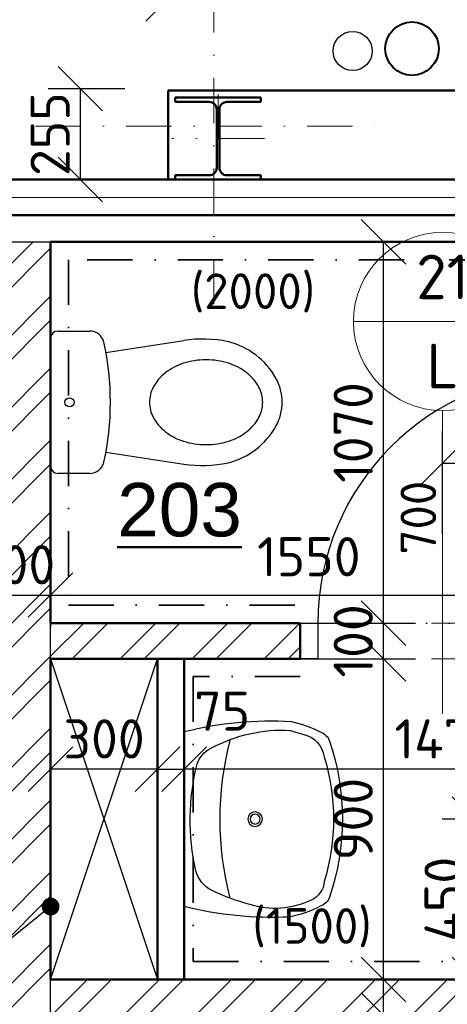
# Model space of a CAD drawing. Header units: millimetres. Extents: x -118752 to 407724, y -73278 to 155058.
# Tile 70 of 256: x 90888 to 92088, y 16853 to 19617. Entities that reach past the tile are written whole.
import ezdxf
from ezdxf.enums import TextEntityAlignment as Align

# ---------------------------------------------------------------- set-up
doc = ezdxf.new("R2010")
doc.units = ezdxf.units.MM
doc.header["$LTSCALE"] = 10
for name, pattern in [('DASHDOT', [25.4, 12.7, -6.35, 0, -6.35]), ('DIVIDE', [31.75, 12.7, -6.35, 0, -6.35, 0, -6.35]), ('DOT', [6.35, 0, -6.35])]:
    doc.linetypes.add(name, pattern=pattern)
for name, color, linetype in [('CA_2D-WC (65x40)', 7, 'Continuous'), ('CA_umyvadlo 1 (55x45)', 7, 'Continuous'), ('IN_SANITA', 7, 'Continuous')]:
    doc.layers.add(name, color=color, linetype=linetype)
for name, color, linetype, lineweight in [('CKBUBLINY', 1, 'Continuous', 18), ('CKBUBLINY_POPIS', 3, 'Continuous', 25), ('CKDVERE_', 7, 'Continuous', 25), ('CKDVERE_NADROVINOU', 1, 'DASHDOT', 18), ('CKDVERE_OSY', 1, 'Continuous', 18), ('CKDVERE_POPIS', 3, 'Continuous', 25), ('CKDVERE_ZARUBNE_RAM', 5, 'Continuous', 25), ('CKIZOLACE', 1, 'Continuous', 18), ('CKKOTY', 3, 'Continuous', 25), ('CKOBKLAD_POPIS', 3, 'Continuous', 25), ('CKPOPISM', 6, 'Continuous', 50), ('CKRASTR', 7, 'DASHDOT', 15), ('CKSTENY_PODROVINOU', 7, 'Continuous', 25), ('CKSTENY_REZ', 6, 'Continuous', 50), ('CKTEXTY_MALE', 3, 'Continuous', 18), ('CSPROFILY_OSY', 1, 'DASHDOT', 18), ('CSPROFILY_REZY', 4, 'Continuous', 50), ('obklady', 4, 'DASHDOT', 35), ('pohledy', 7, 'Continuous', 25), ('srafy', 7, 'Continuous', 18), ('UT-zařízení', 7, 'Continuous', 30), ('ZTI-DEŠŤOVÁ-KANALIZACE', 210, 'KANALIZACE', 40)]:
    doc.layers.add(name, color=color, linetype=linetype, lineweight=lineweight)
doc.layers.add('CKDVERE_DORAZ', color=7, linetype='DOT', lineweight=25, plot=False)
doc.styles.add('Arial', font='arial.ttf', dxfattribs={"width": 0.8})
doc.styles.get("Standard").update_dxf_attribs({"font": 'isocpeur.ttf'})
doc.linetypes.add('IZOLACE_POLYSTYREN_PENOVY', pattern='A,0.001,[228,CADKON.SHX,S=0.1,R=0,X=0,Y=0],-2', length=2.001)
doc.linetypes.add('KANALIZACE', pattern='A,30,-3.5,["C",Standard,S=2.54,R=0,X=-3.81,Y=-1.27],-0.001', length=33.501)
doc.dimstyles.new('CADKON', dxfattribs={"dimscale": 50, "dimtxt": 2.2, "dimasz": 2.5, "dimexe": 1.8, "dimexo": 5, "dimgap": 0.6, "dimtad": 1, "dimrnd": 1, "dimtxsty": 'Standard', "dimblk1": 'OBLIQUE', "dimblk2": 'OBLIQUE', "dimsah": 1, "dimcen": 2.5, "dimadec": 1, "dimazin": 2, "dimtfac": 1, "dimtdec": 4, "dimtix": 1, "dimtmove": 2, "dimatfit": 3, "dimldrblk": 'OPEN30', "dimfxl": 5, "dimfxlon": 1, "dimtolj": 1, "dimarcsym": 0})
doc.dimstyles.new('CADKON$7', dxfattribs={"dimscale": 100, "dimtxt": 2.5, "dimasz": 2.5, "dimexe": 1.8, "dimexo": 5, "dimgap": 0.6, "dimtad": 1, "dimrnd": 1, "dimtxsty": 'Standard', "dimblk1": 'OBLIQUE', "dimblk2": 'OBLIQUE', "dimsah": 1, "dimcen": 2.5, "dimadec": 1, "dimazin": 2, "dimtfac": 1, "dimtdec": 4, "dimtix": 1, "dimtmove": 0, "dimatfit": 3, "dimldrblk": 'DOTSMALL', "dimfxl": 5, "dimfxlon": 1, "dimtfill": 1, "dimtolj": 1, "dimarcsym": 0})

# ---------------------------------------------------------------- blocks, each defined once
blk = doc.blocks.new('_OBLIQUE')
at = {"color": 0, "linetype": 'ByBlock'}
blk.add_line((-0.5, -0.5), (0.5, 0.5), dxfattribs=at)
blk = doc.blocks.new('*D7982')
at = {"layer": 'CKKOTY', "color": 0, "lineweight": -2}
for p, q in [((90774.4, 18252.1), (90774.4, 17912.1)), ((90974.4, 18252.1), (90974.4, 17912.1)), ((90774.4, 18002.1), (90974.4, 18002.1))]:
    blk.add_line(p, q, dxfattribs=at)
at = {"layer": 'Defpoints', "color": 0}
for p in [(90774.4, 18993.2), (90974.4, 18993.2), (90974.4, 18002.1)]:
    blk.add_point(p, dxfattribs=at)
at = {"layer": 'CKKOTY', "color": 0, "lineweight": -2, "xscale": 125, "yscale": 125, "zscale": 125}
blk.add_blockref('_OBLIQUE', (90774.4, 18002.1), dxfattribs=at)
at = {"layer": 'CKKOTY', "color": 0, "lineweight": -2, "xscale": 125, "yscale": 125, "zscale": 125, "rotation": 180}
blk.add_blockref('_OBLIQUE', (90974.4, 18002.1), dxfattribs=at)
at = {"layer": 'CKKOTY', "color": 0, "insert": (90874.4, 18087.1), "char_height": 110, "attachment_point": 5}
blk.add_mtext('\\A1;200', dxfattribs=at)
blk = doc.blocks.new('_Open30')
at = {"color": 0, "lineweight": -2}
for p, q in [((-1, 0.268), (0, 0)), ((0, 0), (-1, -0.268)), ((0, 0), (-1, 0))]:
    blk.add_line(p, q, dxfattribs=at)
blk = doc.blocks.new('*D7983')
at = {"layer": 'CKKOTY', "color": 0, "lineweight": -2}
for p, q in [((90974.4, 18252.1), (90974.4, 17912.1)), ((92524.4, 18252.1), (92524.4, 17912.1)), ((90974.4, 18002.1), (92524.4, 18002.1))]:
    blk.add_line(p, q, dxfattribs=at)
at = {"layer": 'Defpoints', "color": 0}
for p in [(90974.4, 18993.2), (92524.4, 18993.2), (92524.4, 18002.1)]:
    blk.add_point(p, dxfattribs=at)
at = {"layer": 'CKKOTY', "color": 0, "lineweight": -2, "xscale": 125, "yscale": 125, "zscale": 125, "rotation": 180}
blk.add_blockref('_OBLIQUE', (90974.4, 18002.1), dxfattribs=at)
at = {"layer": 'CKKOTY', "color": 0, "lineweight": -2, "xscale": 125, "yscale": 125, "zscale": 125}
blk.add_blockref('_OBLIQUE', (92524.4, 18002.1), dxfattribs=at)
at = {"layer": 'CKKOTY', "color": 0, "insert": (91699, 18109.6), "char_height": 110, "attachment_point": 5}
blk.add_mtext('\\A1;1550', dxfattribs=at)
blk = doc.blocks.new('*D8755')
at = {"layer": 'CKKOTY', "color": 0, "lineweight": -2}
for p, q in [((91658.7, 16823.2), (91998.7, 16823.2)), ((91908.7, 15923.2), (91908.7, 16823.2)), ((91658.7, 15923.2), (91998.7, 15923.2))]:
    blk.add_line(p, q, dxfattribs=at)
at = {"layer": 'Defpoints', "color": 0}
for p in [(90974.4, 16823.2), (91908.7, 16823.2), (90974.4, 15923.2)]:
    blk.add_point(p, dxfattribs=at)
at = {"layer": 'CKKOTY', "color": 0, "lineweight": -2, "xscale": 125, "yscale": 125, "zscale": 125}
for p, rotation in [((91908.7, 16823.2), 90), ((91908.7, 15923.2), 270)]:
    blk.add_blockref('_OBLIQUE', p, dxfattribs=dict(at, rotation=rotation))
at = {"layer": 'CKKOTY', "color": 0, "insert": (91823.7, 16373.2), "char_height": 110, "attachment_point": 5, "rotation": 90}
blk.add_mtext('\\A1;900', dxfattribs=at)
blk = doc.blocks.new('*D8756')
at = {"layer": 'CKKOTY', "color": 0, "lineweight": -2}
for p, q in [((91658.7, 16923.2), (91998.7, 16923.2)), ((91908.7, 16823.2), (91908.7, 16923.2)), ((91658.7, 16823.2), (91998.7, 16823.2))]:
    blk.add_line(p, q, dxfattribs=at)
at = {"layer": 'Defpoints', "color": 0}
for p in [(90974.4, 16923.2), (91908.7, 16923.2), (90974.4, 16823.2)]:
    blk.add_point(p, dxfattribs=at)
at = {"layer": 'CKKOTY', "color": 0, "lineweight": -2, "xscale": 125, "yscale": 125, "zscale": 125}
for p, rotation in [((91908.7, 16923.2), 90), ((91908.7, 16823.2), 270)]:
    blk.add_blockref('_OBLIQUE', p, dxfattribs=dict(at, rotation=rotation))
at = {"layer": 'CKKOTY', "color": 0, "insert": (91817.5, 16704.7), "char_height": 110, "attachment_point": 5, "rotation": 90}
blk.add_mtext('\\A1;100', dxfattribs=at)
blk = doc.blocks.new('*D8757')
at = {"layer": 'CKKOTY', "color": 0, "lineweight": -2}
for p, q in [((91658.7, 18993.2), (91998.7, 18993.2)), ((91908.7, 17923.2), (91908.7, 18993.2)), ((91658.7, 17923.2), (91998.7, 17923.2))]:
    blk.add_line(p, q, dxfattribs=at)
at = {"layer": 'Defpoints', "color": 0}
for p in [(90974.4, 18993.2), (91908.7, 18993.2), (90974.4, 17923.2)]:
    blk.add_point(p, dxfattribs=at)
at = {"layer": 'CKKOTY', "color": 0, "lineweight": -2, "xscale": 125, "yscale": 125, "zscale": 125}
for p, rotation in [((91908.7, 18993.2), 90), ((91908.7, 17923.2), 270)]:
    blk.add_blockref('_OBLIQUE', p, dxfattribs=dict(at, rotation=rotation))
at = {"layer": 'CKKOTY', "color": 0, "insert": (91823.7, 18458.2), "char_height": 110, "attachment_point": 5, "rotation": 90}
blk.add_mtext('\\A1;1070', dxfattribs=at)
blk = doc.blocks.new('*D8760')
at = {"layer": 'CKKOTY', "color": 0, "lineweight": -2}
for p, q in [((92074.4, 18173.2), (92074.4, 18462.3)), ((92524.4, 18173.2), (92524.4, 18462.3)), ((92074.4, 18372.3), (92524.4, 18372.3))]:
    blk.add_line(p, q, dxfattribs=at)
at = {"layer": 'Defpoints', "color": 0}
for p in [(92524.4, 18372.3), (92074.4, 17923.2), (92524.4, 17923.2)]:
    blk.add_point(p, dxfattribs=at)
at = {"layer": 'CKKOTY', "color": 0, "lineweight": -2, "xscale": 125, "yscale": 125, "zscale": 125, "rotation": 180}
blk.add_blockref('_OBLIQUE', (92074.4, 18372.3), dxfattribs=at)
at = {"layer": 'CKKOTY', "color": 0, "lineweight": -2, "xscale": 125, "yscale": 125, "zscale": 125}
blk.add_blockref('_OBLIQUE', (92524.4, 18372.3), dxfattribs=at)
at = {"layer": 'CKKOTY', "color": 0, "insert": (92299.4, 18457.3), "char_height": 110, "attachment_point": 5}
blk.add_mtext('\\A1;450', dxfattribs=at)
blk = doc.blocks.new('*D8762')
at = {"layer": 'CKKOTY', "color": 0, "lineweight": -2}
for p, q in [((90974.4, 17573.2), (90974.4, 17423.2)), ((91274.4, 17573.2), (91274.4, 17423.2)), ((91274.4, 17513.2), (90974.4, 17513.2))]:
    blk.add_line(p, q, dxfattribs=at)
at = {"layer": 'Defpoints', "color": 0}
for p in [(90974.4, 17823.2), (91274.4, 17823.2), (90974.4, 17513.2)]:
    blk.add_point(p, dxfattribs=at)
at = {"layer": 'CKKOTY', "color": 0, "lineweight": -2, "xscale": 125, "yscale": 125, "zscale": 125, "rotation": 180}
blk.add_blockref('_OBLIQUE', (90974.4, 17513.2), dxfattribs=at)
at = {"layer": 'CKKOTY', "color": 0, "lineweight": -2, "xscale": 125, "yscale": 125, "zscale": 125}
blk.add_blockref('_OBLIQUE', (91274.4, 17513.2), dxfattribs=at)
at = {"layer": 'CKKOTY', "color": 0, "insert": (91124.4, 17598.2), "char_height": 110, "attachment_point": 5}
blk.add_mtext('\\A1;300', dxfattribs=at)
blk = doc.blocks.new('*D8793')
at = {"layer": 'CKKOTY', "color": 0, "lineweight": -2}
for p, q in [((91182.3, 19423.2), (90968, 19423.2)), ((91058, 19168.2), (91058, 19423.2)), ((91054.4, 19168.2), (90968, 19168.2))]:
    blk.add_line(p, q, dxfattribs=at)
at = {"layer": 'Defpoints', "color": 0}
for p in [(91058, 19423.2), (91432.3, 19423.2), (91304.4, 19168.2)]:
    blk.add_point(p, dxfattribs=at)
at = {"layer": 'CKKOTY', "color": 0, "lineweight": -2, "xscale": 125, "yscale": 125, "zscale": 125}
for p, rotation in [((91058, 19423.2), 270), ((91058, 19168.2), 90)]:
    blk.add_blockref('_OBLIQUE', p, dxfattribs=dict(at, rotation=rotation))
at = {"layer": 'CKKOTY', "color": 0, "insert": (90973, 19295.7), "char_height": 110, "attachment_point": 5, "rotation": 90}
blk.add_mtext('\\A1;255', dxfattribs=at)
blk = doc.blocks.new('*D8794')
at = {"layer": 'CKKOTY', "color": 0, "lineweight": -2}
for p, q in [((91304.4, 19668.2), (91304.4, 19765.5)), ((97324.4, 19668.2), (97324.4, 19765.5)), ((91304.4, 19675.5), (97324.4, 19675.5))]:
    blk.add_line(p, q, dxfattribs=at)
at = {"layer": 'Defpoints', "color": 0}
for p in [(97324.4, 19675.5), (91304.4, 19418.2), (97324.4, 19418.2)]:
    blk.add_point(p, dxfattribs=at)
at = {"layer": 'CKKOTY', "color": 0, "lineweight": -2, "xscale": 125, "yscale": 125, "zscale": 125, "rotation": 180}
blk.add_blockref('_OBLIQUE', (91304.4, 19675.5), dxfattribs=at)
at = {"layer": 'CKKOTY', "color": 0, "lineweight": -2, "xscale": 125, "yscale": 125, "zscale": 125}
blk.add_blockref('_OBLIQUE', (97324.4, 19675.5), dxfattribs=at)
at = {"layer": 'CKKOTY', "color": 0, "insert": (94314.4, 19760.5), "char_height": 110, "attachment_point": 5}
blk.add_mtext('\\A1;6020', dxfattribs=at)
blk = doc.blocks.new('*D8886')
at = {"layer": 'CKKOTY', "color": 0, "lineweight": -2}
for p, q in [((91349.4, 17573.2), (91349.4, 17423.2)), ((92824.4, 17573.2), (92824.4, 17423.2)), ((92824.4, 17513.2), (91349.4, 17513.2))]:
    blk.add_line(p, q, dxfattribs=at)
at = {"layer": 'Defpoints', "color": 0}
for p in [(91349.4, 17823.2), (92824.4, 17823.2), (91349.4, 17513.2)]:
    blk.add_point(p, dxfattribs=at)
at = {"layer": 'CKKOTY', "color": 0, "lineweight": -2, "xscale": 125, "yscale": 125, "zscale": 125, "rotation": 180}
blk.add_blockref('_OBLIQUE', (91349.4, 17513.2), dxfattribs=at)
at = {"layer": 'CKKOTY', "color": 0, "lineweight": -2, "xscale": 125, "yscale": 125, "zscale": 125}
blk.add_blockref('_OBLIQUE', (92824.4, 17513.2), dxfattribs=at)
at = {"layer": 'CKKOTY', "color": 0, "insert": (92086.9, 17598.2), "char_height": 110, "attachment_point": 5}
blk.add_mtext('\\A1;1475', dxfattribs=at)
blk = doc.blocks.new('*D8887')
at = {"layer": 'CKKOTY', "color": 0, "lineweight": -2}
for p, q in [((92121.8, 17373.2), (92073.6, 17373.2)), ((92163.6, 16923.2), (92163.6, 17373.2)), ((92121.8, 16923.2), (92073.6, 16923.2))]:
    blk.add_line(p, q, dxfattribs=at)
at = {"layer": 'Defpoints', "color": 0}
for p in [(92163.6, 17373.2), (92371.8, 17373.2), (92371.8, 16923.2)]:
    blk.add_point(p, dxfattribs=at)
at = {"layer": 'CKKOTY', "color": 0, "lineweight": -2, "xscale": 125, "yscale": 125, "zscale": 125}
for p, rotation in [((92163.6, 17373.2), 90), ((92163.6, 16923.2), 270)]:
    blk.add_blockref('_OBLIQUE', p, dxfattribs=dict(at, rotation=rotation))
at = {"layer": 'CKKOTY', "color": 0, "insert": (92078.6, 17148.2), "char_height": 110, "attachment_point": 5, "rotation": 90}
blk.add_mtext('\\A1;450', dxfattribs=at)
blk = doc.blocks.new('*D8888')
at = {"layer": 'CKKOTY', "color": 0, "lineweight": -2}
for p, q in [((91658.7, 17923.2), (91998.7, 17923.2)), ((91908.7, 17823.2), (91908.7, 17923.2)), ((91658.7, 17823.2), (91998.7, 17823.2))]:
    blk.add_line(p, q, dxfattribs=at)
at = {"layer": 'Defpoints', "color": 0}
for p in [(90974.4, 17923.2), (91908.7, 17923.2), (90974.4, 17823.2)]:
    blk.add_point(p, dxfattribs=at)
at = {"layer": 'CKKOTY', "color": 0, "lineweight": -2, "xscale": 125, "yscale": 125, "zscale": 125}
for p, rotation in [((91908.7, 17923.2), 270), ((91908.7, 17823.2), 90)]:
    blk.add_blockref('_OBLIQUE', p, dxfattribs=dict(at, rotation=rotation))
at = {"layer": 'CKKOTY', "color": 0, "insert": (91823.7, 17873.2), "char_height": 110, "attachment_point": 5, "rotation": 90}
blk.add_mtext('\\A1;100', dxfattribs=at)
blk = doc.blocks.new('*D8889')
at = {"layer": 'CKKOTY', "color": 0, "lineweight": -2}
for p, q in [((91658.7, 17823.2), (91998.7, 17823.2)), ((91908.7, 16923.2), (91908.7, 17823.2)), ((91658.7, 16923.2), (91998.7, 16923.2))]:
    blk.add_line(p, q, dxfattribs=at)
at = {"layer": 'Defpoints', "color": 0}
for p in [(90974.4, 17823.2), (91908.7, 17823.2), (90974.4, 16923.2)]:
    blk.add_point(p, dxfattribs=at)
at = {"layer": 'CKKOTY', "color": 0, "lineweight": -2, "xscale": 125, "yscale": 125, "zscale": 125}
for p, rotation in [((91908.7, 17823.2), 90), ((91908.7, 16923.2), 270)]:
    blk.add_blockref('_OBLIQUE', p, dxfattribs=dict(at, rotation=rotation))
at = {"layer": 'CKKOTY', "color": 0, "insert": (91823.7, 17373.2), "char_height": 110, "attachment_point": 5, "rotation": 90}
blk.add_mtext('\\A1;900', dxfattribs=at)
blk = doc.blocks.new('*D9331')
at = {"layer": 'CKKOTY', "color": 0, "linetype": 'DIVIDE', "lineweight": -2}
for p, q in [((91274.4, 17573.2), (91274.4, 17423.2)), ((91349.4, 17573.2), (91349.4, 17423.2)), ((91274.4, 17513.2), (91349.4, 17513.2))]:
    blk.add_line(p, q, dxfattribs=at)
at = {"layer": 'Defpoints', "color": 0}
for p in [(91274.4, 17823.2), (91349.4, 17823.2), (91349.4, 17513.2)]:
    blk.add_point(p, dxfattribs=at)
at = {"layer": 'CKKOTY', "color": 0, "lineweight": -2, "xscale": 125, "yscale": 125, "zscale": 125, "rotation": 180}
blk.add_blockref('_OBLIQUE', (91274.4, 17513.2), dxfattribs=at)
at = {"layer": 'CKKOTY', "color": 0, "lineweight": -2, "xscale": 125, "yscale": 125, "zscale": 125}
blk.add_blockref('_OBLIQUE', (91349.4, 17513.2), dxfattribs=at)
at = {"layer": 'CKKOTY', "color": 0, "insert": (91456, 17676), "char_height": 110, "attachment_point": 5}
blk.add_mtext('\\A1;75', dxfattribs=at)
blk = doc.blocks.new('2D-WC (65x40)_P')
at = {"layer": 'CA_2D-WC (65x40)', "linetype": 'ByBlock'}
for p, q in [((0.0501, 0.1998), (0.1401, 0.1998)), ((0.03, -0.1797), (0.03, 0.1797)), ((0.1851, 0.14), (0.4036, 0.1734)), ((0.1851, -0.14), (0.4036, -0.1734)), ((0.1401, -0.1998), (0.0501, -0.1998))]:
    blk.add_line(p, q, dxfattribs=at)
blk.add_circle((0.083, 0), 0.0128, dxfattribs=at)
for centre, radius, start, end in [((0.0501, 0.1797), 0.0201, 90, 180), ((0.1401, 0.1596), 0.0402, 12.6081, 90), ((-0.5734, 0), 0.7713, 347.3919, 12.6081), ((0.4562, -0.1706), 0.348, 78.1176, 98.6985), ((0.4757, -0.0379), 0.2144, 29.4763, 75.8981), ((0.4663, -0.0909), 0.21, 90, 107.6829), ((0.4663, -0.0909), 0.21, 72.3171, 90), ((0.4303, -0.018), 0.1274, 127.5847, 151.7125), ((0.4521, -0.0463), 0.1632, 107.6829, 127.5847), ((0.4806, -0.0463), 0.1632, 52.4153, 72.3171), ((0.5024, -0.018), 0.1274, 28.2875, 52.4153), ((0.5424, 0), 0.1376, 0, 29.4069), ((0.3969, 0), 0.0894, 151.7125, 180), ((0.5358, 0), 0.0894, 0, 28.2875), ((0.3969, 0), 0.0894, 180, 208.2875), ((0.5358, 0), 0.0894, 331.7125, 0), ((0.5424, 0), 0.1376, 330.5931, 0), ((0.4303, 0.018), 0.1274, 208.2875, 232.4153), ((0.5024, 0.018), 0.1274, 307.5847, 331.7125), ((0.4757, 0.0379), 0.2144, 284.1019, 330.5237), ((0.4521, 0.0463), 0.1632, 232.4153, 252.3171), ((0.4663, 0.0909), 0.21, 252.3171, 270), ((0.4663, 0.0909), 0.21, 270, 287.6829), ((0.4806, 0.0463), 0.1632, 287.6829, 307.5847), ((0.0501, -0.1797), 0.0201, 180, 270), ((0.1401, -0.1596), 0.0402, 270, 347.3919), ((0.4562, 0.1706), 0.348, 261.3015, 281.8824)]:
    blk.add_arc(centre, radius, start, end, dxfattribs=at)
blk = doc.blocks.new('CK_BUBBLE_2_0_0')
at = {"color": 0, "linetype": 'ByBlock', "lineweight": -2}
blk.add_line((1, 0), (-1, 0), dxfattribs=at)
blk.add_circle((0, 0), 1, dxfattribs=at)
blk = doc.blocks.new('umyvadlo 1 (55x45)_P')
at = {"layer": 'CA_umyvadlo 1 (55x45)', "linetype": 'ByBlock'}
for points in [[(-0.2448, 0.0002, 0.077931), (-0.2731, -0.3008, 0.068031), (-0.2441, -0.381, 0.244962), (-0.2183, -0.4075, 0.165243), (0.2196, -0.4075, 0.244752), (0.2453, -0.381, 0.072964), (0.2756, -0.2947, 0.073303), (0.246, 0.0002)], [(-0.1991, -0.0766, 0.13917), (-0.2483, -0.2973), (-0.2369, -0.3358, 0.309536), (-0.174, -0.3925, 0.150009), (0.1756, -0.3925, 0.287481), (0.2281, -0.3557, 0.190467), (0.2403, -0.1835, 0.04778), (0.2004, -0.0766, 0.225267), (0.1455, -0.0326, 0.117325), (-0.1541, -0.0357, 0.189059), (-0.198, -0.0744)]]:
    blk.add_lwpolyline(points, format="xyb", close=True, dxfattribs=at)
blk.add_lwpolyline([(-0.2199, -0.1274, -0.125328), (0.2222, -0.1274)], format="xyb", dxfattribs=at)
for radius in [0.0204, 0.0139]:
    blk.add_circle((0.0006, -0.1987), radius, dxfattribs=at)
blk = doc.blocks.new('CK_S_EXT_HEAHEA240')
for p, q in [((-120, 115), (120, 115)), ((-120, 115), (-120, 103)), ((120, 115), (120, 103)), ((-120, 103), (-24.75, 103)), ((120, 103), (24.75, 103)), ((-3.75, -82), (-3.75, 82)), ((3.75, -82), (3.75, 82)), ((-120, -115), (-120, -103)), ((-120, -103), (-24.75, -103)), ((120, -103), (24.75, -103)), ((120, -115), (120, -103)), ((-120, -115), (120, -115))]:
    blk.add_line(p, q)
for centre, start, end in [((-24.75, 82), 0, 90), ((24.75, 82), 90, 180), ((-24.75, -82), 270, 0), ((24.75, -82), 180, 270)]:
    blk.add_arc(centre, 21, start, end)
blk = doc.blocks.new('CKBL2112015102130', base_point=(91613.8, 18030.1))

msp = doc.modelspace()

# ---------------------------------------------------------------- hatches: boundary and pattern name
at = {"layer": 'srafy', "transparency": 33554661}
h = msp.add_hatch(dxfattribs=at)
h.set_pattern_fill('ANSI32', color=256, scale=15, style=0)
h.paths.add_polyline_path([(90974.387, 16823.171), (90974.387, 16923.171), (90974.387, 17822.144), (90974.387, 17823.171), (90974.387, 17923.171), (90974.387, 18993.199), (90774.387, 18993.199), (90774.387, 17193.199), (90774.387, 17093.199), (90774.387, 16554.454), (90974.387, 16494.821)])
h.paths.add_polyline_path([(90974.387, 15923.171), (90974.387, 16494.821), (90774.387, 16554.454), (90774.387, 14923.171), (90974.387, 14923.171), (90974.387, 15823.171)])
h.paths.add_polyline_path([(90610.387, 18337.144), (91138.387, 18337.144), (91138.387, 18007.144), (90610.387, 18007.144)], flags=24)
at = {"layer": 'srafy'}
h = msp.add_hatch(dxfattribs=at)
h.set_pattern_fill('ANSI32', color=256, scale=15, style=0)
h.paths.add_polyline_path([(90974.387, 15923.171), (90974.387, 15823.171), (91444.387, 15823.171), (91444.387, 15923.171)])
h.paths.add_polyline_path([(91444.387, 17823.171), (91444.387, 17923.171), (90974.387, 17923.171), (90974.387, 17823.171)])
h.paths.add_polyline_path([(92524.387, 17923.171), (92624.387, 17923.171), (93224.387, 17923.171), (93224.387, 17823.171), (92924.387, 17823.171), (92824.387, 17823.171), (92474.387, 17823.171), (92474.387, 17923.171)])
h.paths.add_polyline_path([(91674.387, 17823.171), (91674.387, 17923.171), (91444.387, 17923.171), (91444.387, 17823.171)])
h.paths.add_polyline_path([(91974.387, 15923.171), (91974.387, 15823.171), (91444.387, 15823.171), (91444.387, 15923.171)])
h.paths.add_polyline_path([(94024.387, 17923.171), (94024.387, 17823.171), (94124.387, 17823.171), (94124.387, 17923.171)])
h.paths.add_polyline_path([(92624.387, 18993.199), (92524.387, 18993.199), (92524.387, 17923.171), (92624.387, 17923.171)])
h.paths.add_polyline_path([(94124.387, 17823.171), (94224.387, 17823.171), (94224.387, 18993.199), (94124.387, 18993.199), (94124.387, 17923.171)])
at = {"layer": 'srafy', "transparency": 33554661}
h = msp.add_hatch(dxfattribs=at)
h.set_pattern_fill('ANSI32', color=256, scale=15, style=0)
h.paths.add_polyline_path([(92824.387, 16823.171), (92824.387, 16923.171), (91349.387, 16923.171), (91274.387, 16923.171), (90974.387, 16923.171), (90974.387, 16823.171)])
h.paths.add_polyline_path([(92824.387, 15823.171), (92824.387, 14923.171), (92374.387, 14923.171), (92374.387, 14823.171), (92924.387, 14823.171), (92924.387, 15973.171), (92824.387, 15973.171), (92824.387, 15923.171)])
h.paths.add_polyline_path([(92374.387, 14823.171), (92374.387, 14923.171), (90974.387, 14923.171), (90774.387, 14923.171), (90054.387, 14923.171), (90054.387, 14523.168), (90154.387, 14523.168), (90154.387, 14823.171)])
h.paths.add_polyline_path([(91114.369, 15035.303), (91114.369, 15241.969), (93101.036, 15241.969), (93101.036, 15035.303)], flags=24)

# ---------------------------------------------------------------- linework, layer by layer
at = {"layer": 'CKBUBLINY'}
for p, q in [((92074.387, 17668.171), (92074.387, 17668.171)), ((92080.612, 17373.171), (92080.612, 17373.171))]:
    msp.add_line(p, q, dxfattribs=at)
at = {"layer": 'CKDVERE_'}
msp.add_arc((92424.387, 17923.171), 700, 90, 180, dxfattribs=at)
at = {"layer": 'CKDVERE_DORAZ'}
msp.add_line((92474.387, 17923.171), (91674.387, 17923.171), dxfattribs=at)
at = {"layer": 'CKDVERE_NADROVINOU'}
for p, q in [((92424.387, 17923.171), (91724.387, 17923.171)), ((92424.387, 17823.171), (91724.387, 17823.171))]:
    msp.add_line(p, q, dxfattribs=at)
at = {"layer": 'CKDVERE_OSY'}
msp.add_line((92074.387, 17668.171), (92074.387, 18519.912), dxfattribs=at)
at = {"layer": 'CKDVERE_ZARUBNE_RAM'}
for p, q in [((91674.387, 17923.171), (91724.387, 17923.171)), ((91674.387, 17823.171), (91674.387, 17923.171)), ((91724.387, 17923.171), (91724.387, 17823.171)), ((91724.387, 17823.171), (91674.387, 17823.171))]:
    msp.add_line(p, q, dxfattribs=at)
at = {"layer": 'CKIZOLACE', "linetype": 'IZOLACE_POLYSTYREN_PENOVY', "ltscale": 5}
msp.add_lwpolyline([(86724.387, 19118.166), (98159.387, 19118.166)], dxfattribs=at)
at = {"layer": 'CKRASTR'}
for p, q in [((91432.373, 18818.166), (91432.373, 21818.166)), ((90932.373, 19318.166), (91932.373, 19318.166))]:
    msp.add_line(p, q, dxfattribs=at)
at = {"layer": 'CKSTENY_PODROVINOU'}
for p, q in [((86724.387, 19168.166), (98159.387, 19168.166)), ((97564.387, 19068.166), (87054.387, 19068.199)), ((90774.387, 18993.199), (90974.387, 18993.199)), ((90974.387, 16823.171), (90974.387, 16923.171))]:
    msp.add_line(p, q, dxfattribs=at)
at = {"layer": 'CKSTENY_PODROVINOU', "color": 0, "linetype": 'Continuous'}
msp.add_line((90974.387, 17823.171), (90974.387, 17923.171), dxfattribs=at)
at = {"layer": 'CKSTENY_REZ'}
for p, q in [((91304.387, 19168.166), (91304.387, 19418.166)), ((91304.387, 19418.166), (97324.387, 19418.166)), ((61324.387, 19168.166), (98159.387, 19168.166)), ((87054.387, 19068.199), (97564.387, 19068.199)), ((90974.387, 17923.171), (90974.387, 18993.199)), ((90974.387, 18993.199), (92524.387, 18993.199)), ((90974.387, 17923.171), (91674.387, 17923.171)), ((91674.387, 17923.171), (91674.387, 17823.171)), ((90974.387, 16923.171), (90974.387, 17823.171)), ((90974.387, 17823.171), (91674.387, 17823.171)), ((91274.387, 17823.171), (91274.387, 16923.171)), ((91349.387, 17823.171), (91349.387, 16923.171)), ((92824.387, 16923.171), (90974.387, 16923.171))]:
    msp.add_line(p, q, dxfattribs=at)
at = {"layer": 'CSPROFILY_OSY'}
for p, q in [((91444.387, 19408.166), (91444.387, 19158.166)), ((91574.387, 19283.166), (91314.387, 19283.166))]:
    msp.add_line(p, q, dxfattribs=at)
at = {"layer": 'obklady'}
for points in [[(92474.387, 17923.171), (92474.387, 18943.199), (91024.387, 18943.199), (91024.387, 17973.171), (91674.387, 17973.171)], [(91674.387, 17773.171), (91374.387, 17773.171), (91374.387, 16973.171), (92824.387, 16973.171)]]:
    msp.add_lwpolyline(points, dxfattribs=at)
at = {"layer": 'pohledy'}
for p, q in [((90974.387, 16923.171), (91274.387, 17823.171)), ((90974.387, 17823.171), (91274.387, 16923.171))]:
    msp.add_line(p, q, dxfattribs=at)
at = {"layer": 'UT-zařízení'}
msp.add_circle((91821.989, 19528.997), 55, dxfattribs=at)
at = {"layer": 'ZTI-DEŠŤOVÁ-KANALIZACE'}
msp.add_circle((91988.68, 19535.447), 75, dxfattribs=at)

# ---------------------------------------------------------------- block references
at = {"layer": 'CKBUBLINY'}
ref = msp.add_blockref('CK_BUBBLE_2_0_0', (92074.387, 18769.912), dxfattribs=dict(at, xscale=250, yscale=250, zscale=250))
ref.add_attrib('NUM1', '21', dxfattribs={"layer": 'CKBUBLINY_POPIS', "height": 125}).set_placement((92074.387, 18832.412), align=Align.CENTER)
ref.add_attrib('NUM2', 'L', dxfattribs={"layer": 'CKBUBLINY_POPIS', "height": 125}).set_placement((92074.387, 18707.412), align=Align.TOP_CENTER)
at = {"layer": 'CKPOPISM'}
ref = msp.add_blockref('CKBL2112015102130', (91336.309, 18166.586), dxfattribs=dict(at, xscale=0.5, yscale=0.5, zscale=0.5))
ref.add_attrib('CISLO', '%%U203', dxfattribs={"height": 150, "style": 'Arial'}).set_placement((91336.309, 18166.586), align=Align.CENTER)
at = {"layer": 'CSPROFILY_REZY', "rotation": 180}
msp.add_blockref('CK_S_EXT_HEAHEA240', (91444.387, 19283.166), dxfattribs=at)
at = {"layer": 'IN_SANITA', "linetype": 'Continuous', "xscale": 1000, "yscale": 1000, "zscale": 1000}
msp.add_blockref('2D-WC (65x40)_P', (90944.387, 18543.171), dxfattribs=at)
at = {"layer": 'IN_SANITA', "linetype": 'Continuous', "xscale": -1000, "yscale": 1000, "zscale": 1000, "rotation": 89.99999999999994}
msp.add_blockref('umyvadlo 1 (55x45)_P', (91349.598, 17373.787), dxfattribs=at)

# ---------------------------------------------------------------- texts
at = {"layer": 'CKDVERE_POPIS'}
msp.add_text('  700', height=100, rotation=90, dxfattribs=at).set_placement((92056.397, 18155.611), align=Align.CENTER)
at = {"layer": 'CKOBKLAD_POPIS'}
for s, p in [('(2000)', (91542.371, 18854.844)), ('(1500)', (91708, 17073.171))]:
    msp.add_text(s, height=100, dxfattribs=at).set_placement(p, align=Align.MIDDLE_CENTER)

# ---------------------------------------------------------------- dimensions: what is measured, and where the dimension line sits
at = {"layer": 'CKKOTY'}
for base, p1, p2, picture, middle in [((97324.387, 19675.484), (91304.387, 19418.166), (97324.387, 19418.166), '*D8794', (94314.387, 19760.484)), ((92524.387, 18372.266), (92074.387, 17923.171), (92524.387, 17923.171), '*D8760', (92299.387, 18457.266)), ((91349.387, 17513.235), (92824.387, 17823.171), (91349.387, 17823.171), '*D8886', (92086.887, 17598.235))]:
    dim = msp.add_linear_dim(base=base, p1=p1, p2=p2, dimstyle='CADKON', dxfattribs=at)
    dim.commit()
    dim.dimension.update_dxf_attribs({"geometry": picture, "text_midpoint": middle})
for base, p1, p2, picture, middle in [((91058.033, 19423.165), (91304.387, 19168.166), (91432.268, 19423.165), '*D8793', (90973.033, 19295.665)), ((92163.604, 17373.171), (92371.794, 16923.171), (92371.794, 17373.171), '*D8887', (92078.604, 17148.171))]:
    dim = msp.add_linear_dim(base=base, p1=p1, p2=p2, angle=90, dimstyle='CADKON', dxfattribs=at)
    dim.commit()
    dim.dimension.update_dxf_attribs({"geometry": picture, "text_midpoint": middle})
for base, p1, p2, picture, middle in [((91908.72, 18993.199), (90974.387, 17923.171), (90974.387, 18993.199), '*D8757', (91823.72, 18458.185)), ((91908.72, 17923.171), (90974.387, 17823.171), (90974.387, 17923.171), '*D8888', (91823.72, 17873.171)), ((91908.72, 17823.171), (90974.387, 16923.171), (90974.387, 17823.171), '*D8889', (91823.72, 17373.171)), ((91908.72, 16823.171), (90974.387, 15923.171), (90974.387, 16823.171), '*D8755', (91823.72, 16373.171))]:
    dim = msp.add_linear_dim(base=base, p1=p1, p2=p2, angle=90, dimstyle='CADKON', override={"dimtmove": 2}, dxfattribs=at)
    dim.commit()
    dim.dimension.update_dxf_attribs({"geometry": picture, "text_midpoint": middle})
for base, p1, p2, override, picture, middle in [((90974.387, 18002.144), (90774.387, 18993.199), (90974.387, 18993.199), {"dimscale": 50, "dimexo": 10, "dimtmove": 2}, '*D7982', (90874.387, 18087.144)), ((90974.387, 17513.235), (91274.387, 17823.171), (90974.387, 17823.171), {"dimtmove": 2}, '*D8762', (91124.387, 17598.235))]:
    dim = msp.add_linear_dim(base=base, p1=p1, p2=p2, dimstyle='CADKON', override=override, dxfattribs=at)
    dim.commit()
    dim.dimension.update_dxf_attribs({"geometry": picture, "text_midpoint": middle})
dim = msp.add_linear_dim(base=(92524.387, 18002.144), p1=(90974.387, 18993.199), p2=(92524.387, 18993.199), dimstyle='CADKON', override={"dimscale": 50, "dimexo": 10, "dimtmove": 2}, dxfattribs=at)
dim.commit()
dim.dimension.update_dxf_attribs({"geometry": '*D7983', "text_midpoint": (91699.033, 18109.59), "dimtype": 160})
at = {"layer": 'CKKOTY', "linetype": 'DIVIDE'}
dim = msp.add_linear_dim(base=(91349.387, 17513.235), p1=(91274.387, 17823.171), p2=(91349.387, 17823.171), dimstyle='CADKON', dxfattribs=at)
dim.commit()
dim.dimension.update_dxf_attribs({"geometry": '*D9331', "text_midpoint": (91456.014, 17675.969), "dimtype": 160})
at = {"layer": 'CKKOTY'}
dim = msp.add_linear_dim(base=(91908.72, 16923.171), p1=(90974.387, 16823.171), p2=(90974.387, 16923.171), angle=90, dimstyle='CADKON', override={"dimtmove": 2}, dxfattribs=at)
dim.commit()
dim.dimension.update_dxf_attribs({"geometry": '*D8756', "text_midpoint": (91817.518, 16704.672), "dimtype": 160})

# ---------------------------------------------------------------- leaders
at = {"layer": 'CKTEXTY_MALE', "annotation_type": 0, "has_hookline": 1, "hookline_direction": 1, "text_width": 540.5}
msp.add_leader([(90974.387, 17127.639), (90388.594, 16655.371), (90188.594, 16655.371)], dimstyle='CADKON$7', override={"dimtxt": 2.3, "dimasz": 2}, dxfattribs=at)

doc.saveas('drawing.dxf')
